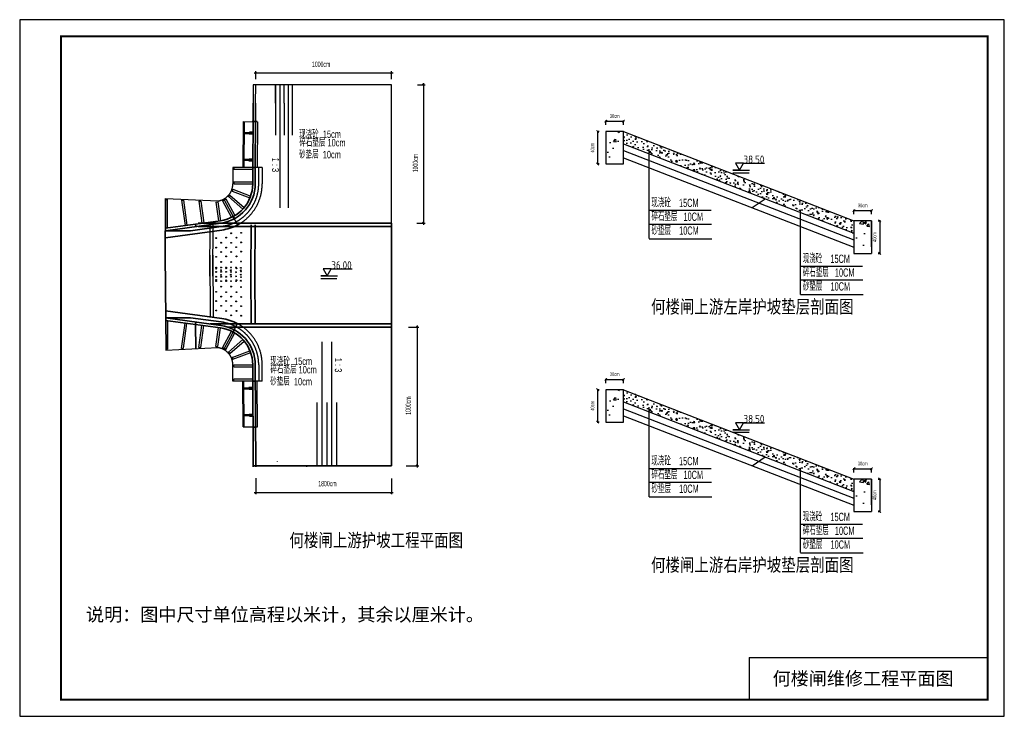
# Model space of a CAD drawing. Extents: x 38307 to 81813, y 18918 to 23127.
# Tile 1 of 2: x 38307 to 44247, y 18927 to 23127. Entities that reach past the tile are written whole.
import ezdxf

# ---------------------------------------------------------------- set-up
doc = ezdxf.new("R2010")
doc.units = 0
doc.header["$LTSCALE"] = 1000
doc.header["$MEASUREMENT"] = 0
doc.linetypes.add('DASHED2', pattern=[0.375, 0.25, -0.125])
for name, color, linetype in [('1XSX', 7, 'Continuous'), ('3XUX', 2, 'DASHED2'), ('Dmtz', 7, 'Continuous')]:
    doc.layers.add(name, color=color, linetype=linetype)
doc.layers.add('2CSX', color=1, linetype='Continuous', lineweight=35)
doc.styles.add('hz-e', font='hztxt_e.shx', dxfattribs={"width": 0.58, "height": 32, "bigfont": 'hztxt.shx'})
doc.styles.add('HZTXT', font='hztxt_e.shx', dxfattribs={"width": 0.65, "height": 22, "bigfont": 'hztxt.shx'})
doc.styles.get("Standard").update_dxf_attribs({"font": 'gbenor.shx', "bigfont": 'gbcbig.shx'})
doc.styles.add('图框', font='SIMFANG.TTF', dxfattribs={"width": 0.8, "height": 4})
doc.dimstyles.new('200', dxfattribs={"dimtxt": 35, "dimasz": 10, "dimexe": 10, "dimexo": 10, "dimgap": 3, "dimtad": 1, "dimdec": 0, "dimlfac": 2, "dimzin": 0, "dimdsep": 46, "dimtxsty": 'hz-e', "dimblk1": 'OBLIQUE', "dimblk2": 'OBLIQUE', "dimsah": 1, "dimcen": 0, "dimdle": 10, "dimadec": 0, "dimazin": 0, "dimtfac": 0.05, "dimtdec": 0, "dimtofl": 0, "dimtmove": 2, "dimatfit": 3, "dimfxl": 10, "dimtolj": 1, "dimtzin": 0, "dimarcsym": 0})
doc.dimstyles.new('副本 (2)100', dxfattribs={"dimscale": 0, "dimtxt": 70, "dimasz": 15, "dimexe": 3.5, "dimexo": 40, "dimgap": 20, "dimtad": 1, "dimdec": 0, "dimlfac": 0.01, "dimrnd": 1, "dimzin": 0, "dimdsep": 46, "dimtxsty": 'HZTXT', "dimblk1": 'ARCHTICK', "dimblk2": 'ARCHTICK', "dimsah": 1, "dimcen": -0.09, "dimdle": 4, "dimclrd": 7, "dimclre": 7, "dimclrt": 7, "dimadec": 0, "dimazin": 0, "dimtfac": 1, "dimtdec": 0, "dimtofl": 0, "dimtmove": 2, "dimatfit": 3, "dimldrblk": 'ARCHTICK', "dimfxl": 1, "dimtolj": 1, "dimtzin": 0, "dimarcsym": 0})

# ---------------------------------------------------------------- blocks, each defined once
blk = doc.blocks.new('_ArchTick')
at = {"color": 0, "linetype": 'ByBlock', "const_width": 0.4}
blk.add_lwpolyline([(-0.5, -0.5), (0.5, 0.5)], dxfattribs=at)
blk = doc.blocks.new('*D5')
at = {"layer": '1XSX', "color": 7, "lineweight": -2, "ltscale": 5}
for p, q in [((41839.1, 22515.3), (41953.1, 22515.3)), ((41843.1, 22493), (41843.1, 22518.8)), ((41949.1, 22493), (41949.1, 22518.8))]:
    blk.add_line(p, q, dxfattribs=at)
at = {"layer": 'Defpoints', "color": 0, "ltscale": 5}
for p in [(41949.1, 22515.3), (41843.1, 22453), (41949.1, 22453)]:
    blk.add_point(p, dxfattribs=at)
at = {"layer": '1XSX', "color": 7, "lineweight": -2, "ltscale": 5, "xscale": 15, "yscale": 15, "zscale": 15, "rotation": 180}
blk.add_blockref('_ArchTick', (41843.1, 22515.3), dxfattribs=at)
at = {"layer": '1XSX', "color": 7, "lineweight": -2, "ltscale": 5, "xscale": 15, "yscale": 15, "zscale": 15}
blk.add_blockref('_ArchTick', (41949.1, 22515.3), dxfattribs=at)
at = {"layer": '1XSX', "color": 7, "ltscale": 5, "insert": (41896.1, 22546.3), "char_height": 22, "attachment_point": 5, "style": 'HZTXT'}
blk.add_mtext('\\A1;30cm', dxfattribs=at)
blk = doc.blocks.new('*D6')
at = {"layer": '1XSX', "color": 7, "lineweight": -2, "ltscale": 5}
for p, q in [((41793.7, 22457), (41793.7, 22253.4)), ((41803.1, 22453), (41790.2, 22453)), ((41803.1, 22257.4), (41790.2, 22257.4))]:
    blk.add_line(p, q, dxfattribs=at)
at = {"layer": 'Defpoints', "color": 0, "ltscale": 5}
for p in [(41843.1, 22453), (41793.7, 22257.4), (41843.1, 22257.4)]:
    blk.add_point(p, dxfattribs=at)
at = {"layer": '1XSX', "color": 7, "lineweight": -2, "ltscale": 5, "xscale": 15, "yscale": 15, "zscale": 15}
for p, rotation in [((41793.7, 22453), 90), ((41793.7, 22257.4), 270)]:
    blk.add_blockref('_ArchTick', p, dxfattribs=dict(at, rotation=rotation))
at = {"layer": '1XSX', "color": 7, "ltscale": 5, "insert": (41762.7, 22355.2), "char_height": 22, "attachment_point": 5, "rotation": 90, "style": 'HZTXT'}
blk.add_mtext('\\A1;40cm', dxfattribs=at)
blk = doc.blocks.new('*D7')
at = {"layer": '1XSX', "color": 7, "lineweight": -2, "ltscale": 5}
for p, q in [((43339.8, 21954.1), (43339.8, 21979.9)), ((43445.8, 21954.1), (43445.8, 21979.9)), ((43335.8, 21976.4), (43449.8, 21976.4))]:
    blk.add_line(p, q, dxfattribs=at)
at = {"layer": 'Defpoints', "color": 0, "ltscale": 5}
for p in [(43445.8, 21976.4), (43339.8, 21914.1), (43445.8, 21914.1)]:
    blk.add_point(p, dxfattribs=at)
at = {"layer": '1XSX', "color": 7, "lineweight": -2, "ltscale": 5, "xscale": 15, "yscale": 15, "zscale": 15, "rotation": 180}
blk.add_blockref('_ArchTick', (43339.8, 21976.4), dxfattribs=at)
at = {"layer": '1XSX', "color": 7, "lineweight": -2, "ltscale": 5, "xscale": 15, "yscale": 15, "zscale": 15}
blk.add_blockref('_ArchTick', (43445.8, 21976.4), dxfattribs=at)
at = {"layer": '1XSX', "color": 7, "ltscale": 5, "insert": (43392.8, 22007.4), "char_height": 22, "attachment_point": 5, "style": 'HZTXT'}
blk.add_mtext('\\A1;30cm', dxfattribs=at)
blk = doc.blocks.new('*D8')
at = {"layer": '1XSX', "color": 7, "lineweight": -2, "ltscale": 5}
for p, q in [((43485.8, 21914.1), (43498.7, 21914.1)), ((43495.2, 21918.1), (43495.2, 21714.5)), ((43485.8, 21718.5), (43498.7, 21718.5))]:
    blk.add_line(p, q, dxfattribs=at)
at = {"layer": 'Defpoints', "color": 0, "ltscale": 5}
for p in [(43445.8, 21914.1), (43445.8, 21718.5), (43495.2, 21718.5)]:
    blk.add_point(p, dxfattribs=at)
at = {"layer": '1XSX', "color": 7, "lineweight": -2, "ltscale": 5, "xscale": 15, "yscale": 15, "zscale": 15}
for p, rotation in [((43495.2, 21914.1), 90), ((43495.2, 21718.5), 270)]:
    blk.add_blockref('_ArchTick', p, dxfattribs=dict(at, rotation=rotation))
at = {"layer": '1XSX', "color": 7, "ltscale": 5, "insert": (43464.2, 21816.3), "char_height": 22, "attachment_point": 5, "rotation": 90, "style": 'HZTXT'}
blk.add_mtext('\\A1;40cm', dxfattribs=at)
blk = doc.blocks.new('_OBLIQUE')
at = {"color": 0, "linetype": 'ByBlock'}
blk.add_line((-0.5, -0.5), (0.5, 0.5), dxfattribs=at)
blk = doc.blocks.new('*D9')
at = {"layer": '1XSX', "color": 0, "lineweight": -2, "ltscale": 5}
for p, q in [((40651.7, 21272.4), (40714.4, 21272.4)), ((40704.4, 21282.4), (40704.4, 20428.2)), ((40639.3, 20438.2), (40714.4, 20438.2))]:
    blk.add_line(p, q, dxfattribs=at)
at = {"layer": 'Defpoints', "color": 0, "ltscale": 5}
for p in [(40641.7, 21272.4), (40629.3, 20438.2), (40704.4, 20438.2)]:
    blk.add_point(p, dxfattribs=at)
at = {"layer": '1XSX', "color": 0, "lineweight": -2, "ltscale": 5, "xscale": 10, "yscale": 10, "zscale": 10}
for p, rotation in [((40704.4, 21272.4), 90), ((40704.4, 20438.2), 270)]:
    blk.add_blockref('_OBLIQUE', p, dxfattribs=dict(at, rotation=rotation))
at = {"layer": '1XSX', "color": 0, "ltscale": 5, "insert": (40651.1, 20800.2), "char_height": 32, "attachment_point": 5, "rotation": 90, "style": 'hz-e', "bg_fill": 3, "box_fill_scale": 1.25, "bg_fill_color": 256, "bg_fill_true_color": 13158600, "bg_fill_transparency": 12258968}
blk.add_mtext('\\A1;1000cm', dxfattribs=at)
blk = doc.blocks.new('*D10')
at = {"layer": '1XSX', "color": 0, "lineweight": -2, "ltscale": 5}
for p, q in [((39730.8, 22768.7), (39730.8, 22816.3)), ((40549.2, 22768.3), (40549.2, 22816.3)), ((39720.8, 22806.3), (40559.2, 22806.3))]:
    blk.add_line(p, q, dxfattribs=at)
at = {"layer": 'Defpoints', "color": 0, "ltscale": 5}
for p in [(39730.8, 22758.7), (40549.2, 22806.3), (40549.2, 22758.3)]:
    blk.add_point(p, dxfattribs=at)
at = {"layer": '1XSX', "color": 0, "lineweight": -2, "ltscale": 5, "xscale": 10, "yscale": 10, "zscale": 10, "rotation": 180}
blk.add_blockref('_OBLIQUE', (39730.8, 22806.3), dxfattribs=at)
at = {"layer": '1XSX', "color": 0, "lineweight": -2, "ltscale": 5, "xscale": 10, "yscale": 10, "zscale": 10}
blk.add_blockref('_OBLIQUE', (40549.2, 22806.3), dxfattribs=at)
at = {"layer": '1XSX', "color": 0, "ltscale": 5, "insert": (40125.3, 22858.5), "char_height": 32, "attachment_point": 5, "style": 'hz-e', "bg_fill": 3, "box_fill_scale": 1.25, "bg_fill_color": 256, "bg_fill_true_color": 13158600, "bg_fill_transparency": 11112144}
blk.add_mtext('\\A1;1000cm', dxfattribs=at)
blk = doc.blocks.new('*D11')
at = {"layer": '1XSX', "color": 0, "lineweight": -2, "ltscale": 5}
for p, q in [((39731.1, 20362.3), (39731.1, 20266.2)), ((40549.2, 20361.7), (40549.2, 20266.2)), ((39721.1, 20276.2), (40559.2, 20276.2))]:
    blk.add_line(p, q, dxfattribs=at)
at = {"layer": 'Defpoints', "color": 0, "ltscale": 5}
for p in [(39731.1, 20372.3), (40549.2, 20371.7), (40549.2, 20276.2)]:
    blk.add_point(p, dxfattribs=at)
at = {"layer": '1XSX', "color": 0, "lineweight": -2, "ltscale": 5, "xscale": 10, "yscale": 10, "zscale": 10, "rotation": 180}
blk.add_blockref('_OBLIQUE', (39731.1, 20276.2), dxfattribs=at)
at = {"layer": '1XSX', "color": 0, "lineweight": -2, "ltscale": 5, "xscale": 10, "yscale": 10, "zscale": 10}
blk.add_blockref('_OBLIQUE', (40549.2, 20276.2), dxfattribs=at)
at = {"layer": '1XSX', "color": 0, "ltscale": 5, "insert": (40163.6, 20330), "char_height": 32, "attachment_point": 5, "style": 'hz-e'}
blk.add_mtext('\\A1;1800cm', dxfattribs=at)
blk = doc.blocks.new('*D12')
at = {"layer": '1XSX', "color": 0, "lineweight": -2, "ltscale": 5}
for p, q in [((40706.5, 22734.8), (40753, 22734.8)), ((40743, 22744.8), (40743, 21890.5)), ((40703, 21900.5), (40753, 21900.5))]:
    blk.add_line(p, q, dxfattribs=at)
at = {"layer": 'Defpoints', "color": 0, "ltscale": 5}
for p in [(40696.5, 22734.8), (40693, 21900.5), (40743, 21900.5)]:
    blk.add_point(p, dxfattribs=at)
at = {"layer": '1XSX', "color": 0, "lineweight": -2, "ltscale": 5, "xscale": 10, "yscale": 10, "zscale": 10}
for p, rotation in [((40743, 22734.8), 90), ((40743, 21900.5), 270)]:
    blk.add_blockref('_OBLIQUE', p, dxfattribs=dict(at, rotation=rotation))
at = {"layer": '1XSX', "color": 0, "ltscale": 5, "insert": (40694.6, 22262.6), "char_height": 32, "attachment_point": 5, "rotation": 90, "style": 'hz-e'}
blk.add_mtext('\\A1;1000cm', dxfattribs=at)
blk = doc.blocks.new('*D13')
at = {"layer": '1XSX', "color": 7, "lineweight": -2, "ltscale": 5}
for p, q in [((41839.1, 20958.8), (41953.1, 20958.8)), ((41843.1, 20936.5), (41843.1, 20962.3)), ((41949.1, 20936.5), (41949.1, 20962.3))]:
    blk.add_line(p, q, dxfattribs=at)
at = {"layer": 'Defpoints', "color": 0, "ltscale": 5}
for p in [(41949.1, 20958.8), (41843.1, 20896.5), (41949.1, 20896.5)]:
    blk.add_point(p, dxfattribs=at)
at = {"layer": '1XSX', "color": 7, "lineweight": -2, "ltscale": 5, "xscale": 15, "yscale": 15, "zscale": 15, "rotation": 180}
blk.add_blockref('_ArchTick', (41843.1, 20958.8), dxfattribs=at)
at = {"layer": '1XSX', "color": 7, "lineweight": -2, "ltscale": 5, "xscale": 15, "yscale": 15, "zscale": 15}
blk.add_blockref('_ArchTick', (41949.1, 20958.8), dxfattribs=at)
at = {"layer": '1XSX', "color": 7, "ltscale": 5, "insert": (41896.1, 20989.8), "char_height": 22, "attachment_point": 5, "style": 'HZTXT'}
blk.add_mtext('\\A1;30cm', dxfattribs=at)
blk = doc.blocks.new('*D14')
at = {"layer": '1XSX', "color": 7, "lineweight": -2, "ltscale": 5}
for p, q in [((41803.1, 20896.5), (41790.2, 20896.5)), ((41793.7, 20900.5), (41793.7, 20696.9)), ((41803.1, 20700.9), (41790.2, 20700.9))]:
    blk.add_line(p, q, dxfattribs=at)
at = {"layer": 'Defpoints', "color": 0, "ltscale": 5}
for p in [(41843.1, 20896.5), (41793.7, 20700.9), (41843.1, 20700.9)]:
    blk.add_point(p, dxfattribs=at)
at = {"layer": '1XSX', "color": 7, "lineweight": -2, "ltscale": 5, "xscale": 15, "yscale": 15, "zscale": 15}
for p, rotation in [((41793.7, 20896.5), 90), ((41793.7, 20700.9), 270)]:
    blk.add_blockref('_ArchTick', p, dxfattribs=dict(at, rotation=rotation))
at = {"layer": '1XSX', "color": 7, "ltscale": 5, "insert": (41762.7, 20798.7), "char_height": 22, "attachment_point": 5, "rotation": 90, "style": 'HZTXT'}
blk.add_mtext('\\A1;40cm', dxfattribs=at)
blk = doc.blocks.new('*D15')
at = {"layer": '1XSX', "color": 7, "lineweight": -2, "ltscale": 5}
for p, q in [((43335.8, 20419.9), (43449.8, 20419.9)), ((43339.8, 20397.6), (43339.8, 20423.4)), ((43445.8, 20397.6), (43445.8, 20423.4))]:
    blk.add_line(p, q, dxfattribs=at)
at = {"layer": 'Defpoints', "color": 0, "ltscale": 5}
for p in [(43445.8, 20419.9), (43339.8, 20357.6), (43445.8, 20357.6)]:
    blk.add_point(p, dxfattribs=at)
at = {"layer": '1XSX', "color": 7, "lineweight": -2, "ltscale": 5, "xscale": 15, "yscale": 15, "zscale": 15, "rotation": 180}
blk.add_blockref('_ArchTick', (43339.8, 20419.9), dxfattribs=at)
at = {"layer": '1XSX', "color": 7, "lineweight": -2, "ltscale": 5, "xscale": 15, "yscale": 15, "zscale": 15}
blk.add_blockref('_ArchTick', (43445.8, 20419.9), dxfattribs=at)
at = {"layer": '1XSX', "color": 7, "ltscale": 5, "insert": (43392.8, 20450.9), "char_height": 22, "attachment_point": 5, "style": 'HZTXT'}
blk.add_mtext('\\A1;30cm', dxfattribs=at)
blk = doc.blocks.new('*D16')
at = {"layer": '1XSX', "color": 7, "lineweight": -2, "ltscale": 5}
for p, q in [((43485.8, 20357.6), (43498.7, 20357.6)), ((43495.2, 20361.6), (43495.2, 20158)), ((43485.8, 20162), (43498.7, 20162))]:
    blk.add_line(p, q, dxfattribs=at)
at = {"layer": 'Defpoints', "color": 0, "ltscale": 5}
for p in [(43445.8, 20357.6), (43445.8, 20162), (43495.2, 20162)]:
    blk.add_point(p, dxfattribs=at)
at = {"layer": '1XSX', "color": 7, "lineweight": -2, "ltscale": 5, "xscale": 15, "yscale": 15, "zscale": 15}
for p, rotation in [((43495.2, 20357.6), 90), ((43495.2, 20162), 270)]:
    blk.add_blockref('_ArchTick', p, dxfattribs=dict(at, rotation=rotation))
at = {"layer": '1XSX', "color": 7, "ltscale": 5, "insert": (43464.2, 20259.8), "char_height": 22, "attachment_point": 5, "rotation": 90, "style": 'HZTXT'}
blk.add_mtext('\\A1;40cm', dxfattribs=at)

msp = doc.modelspace()

# ---------------------------------------------------------------- hatches: boundary and pattern name
h = msp.add_hatch()
h.set_pattern_fill('AR-CONC', color=256, style=0)
h.set_pattern_definition([(50, (40761.01, 16851.5), (182.1847, -15.939), [19.05, -209.55]), (355, (40761.01, 16851.5), (-35.243, 191.0566), [15.24, -167.64]), (100.451, (40776.2, 16850.17), (146.9425, 175.1167), [16.19, -178.09]), (46.184, (40761, 16902.3), (271.079, -42.042), [28.575, -314.325]), (96.6356, (40783.6, 16898.8), (237.404, 247.426), [24.285, -267.135]), (351.184, (40761, 16902.3), (237.405, 247.425), [22.86, -251.46]), (21, (40786.41, 16889.6), (151.615, -102.2655), [19.05, -209.55]), (326, (40786.41, 16889.6), (61.802, 184.188), [15.24, -167.64]), (71.4514, (40799.05, 16881.08), (213.4165, 81.923), [16.19, -178.09]), (37.5, (40761.01, 16851.5), (3.0886, 84.55504), [0, -165.608, 0, -170.18, 0, -168.275]), (7.5, (40761.01, 16851.5), (66.8197, 100.1806), [0, -97.028, 0, -161.798, 0, -64.135]), (327.5, (40704.37, 16851.5), (135.5906, -5.72874), [0, -63.5, 0, -198.12, 0, -262.89]), (317.5, (40678.97, 16851.5), (148.1292, 25.4265), [0, -82.55, 0, -131.572, 0, -186.69])])
h.paths.add_polyline_path([(41949.14, 22453), (41843.13, 22453), (41843.13, 22297.24), (41949.14, 22297.24)])
h.paths.add_polyline_path([(43445.78, 21914.09), (43339.76, 21914.09), (43339.76, 21758.33), (43445.78, 21758.33)])
h = msp.add_hatch()
h.set_pattern_fill('AR-CONC', color=256, scale=10, style=0)
h.set_pattern_definition([(50, (-420.136, 0), (71.72602, -6.27521), [7.5, -82.5]), (355, (-420.14, 0), (-13.87513, 75.21921), [6, -66]), (100.4514, (-414.16, -0.52), (57.85094, 68.94395), [6.37402, -70.11421]), (46.1842, (-420.14, 20), (106.7241, -16.5519), [11.25, -123.75]), (96.6356, (-411.24, 18.62), (93.46627, 97.41179), [9.56103, -105.1713]), (351.1842, (-420.14, 20), (93.4662, 97.41186), [9, -99]), (21, (-410.136, 15), (59.690705, -40.26189), [7.5, -82.5]), (326, (-410.14, 15), (24.33153, 72.515), [6, -66]), (71.4514, (-405.16, 11.645), (84.02226, 32.25305), [6.37402, -70.11421]), (37.5, (-420.136, 0), (1.215986, 33.289385), [0, -65.2, 0, -67, 0, -66.25]), (7.5, (-420.136, 0), (26.306954, 39.44117), [0, -38.2, 0, -63.7, 0, -25.25]), (327.5, (-442.436, 0), (53.382244, -2.255487), [0, -25, 0, -78, 0, -103.5]), (317.5, (-452.436, 0), (58.318617, 10.0105), [0, -32.5, 0, -51.8, 0, -73.5])])
h.paths.add_polyline_path([(43339.76, 21840.03), (43339.76, 21914.09), (41949.14, 22453), (41949.14, 22378.94)])
h = msp.add_hatch()
h.set_pattern_fill('AR-CONC', color=256, style=0)
h.set_pattern_definition([(50, (40761.01, 15294.98), (182.1847, -15.939), [19.05, -209.55]), (355, (40761.01, 15294.98), (-35.243, 191.0566), [15.24, -167.64]), (100.451, (40776.2, 15293.66), (146.9425, 175.1167), [16.19, -178.09]), (46.184, (40761, 15345.78), (271.079, -42.042), [28.575, -314.325]), (96.6356, (40783.6, 15342.28), (237.404, 247.426), [24.285, -267.135]), (351.184, (40761, 15345.78), (237.405, 247.425), [22.86, -251.46]), (21, (40786.41, 15333.08), (151.615, -102.2655), [19.05, -209.55]), (326, (40786.41, 15333.08), (61.802, 184.188), [15.24, -167.64]), (71.4514, (40799.05, 15324.56), (213.4165, 81.923), [16.19, -178.09]), (37.5, (40761.01, 15294.984), (3.0886, 84.55504), [0, -165.608, 0, -170.18, 0, -168.275]), (7.5, (40761.01, 15294.98), (66.8197, 100.1806), [0, -97.028, 0, -161.798, 0, -64.135]), (327.5, (40704.37, 15294.984), (135.5906, -5.72874), [0, -63.5, 0, -198.12, 0, -262.89]), (317.5, (40678.97, 15294.98), (148.1292, 25.4265), [0, -82.55, 0, -131.572, 0, -186.69])])
h.paths.add_polyline_path([(41949.14, 20896.48), (41843.13, 20896.48), (41843.13, 20740.73), (41949.14, 20740.73)])
h.paths.add_polyline_path([(43445.78, 20357.57), (43339.76, 20357.57), (43339.76, 20201.81), (43445.78, 20201.81)])
h = msp.add_hatch()
h.set_pattern_fill('AR-CONC', color=256, scale=10, style=0)
h.set_pattern_definition([(50, (-420.136, -1556.52), (71.72602, -6.27521), [7.5, -82.5]), (355, (-420.14, -1556.52), (-13.87513, 75.21921), [6, -66]), (100.4514, (-414.16, -1557.04), (57.85094, 68.94395), [6.37402, -70.11421]), (46.1842, (-420.14, -1536.52), (106.7241, -16.5519), [11.25, -123.75]), (96.6356, (-411.24, -1537.9), (93.46627, 97.41179), [9.56103, -105.1713]), (351.1842, (-420.14, -1536.52), (93.4662, 97.41186), [9, -99]), (21, (-410.136, -1541.52), (59.690705, -40.26189), [7.5, -82.5]), (326, (-410.14, -1541.52), (24.33153, 72.515), [6, -66]), (71.4514, (-405.16, -1544.874), (84.02226, 32.25305), [6.37402, -70.11421]), (37.5, (-420.136, -1556.52), (1.215986, 33.289385), [0, -65.2, 0, -67, 0, -66.25]), (7.5, (-420.136, -1556.52), (26.306954, 39.44117), [0, -38.2, 0, -63.7, 0, -25.25]), (327.5, (-442.436, -1556.52), (53.382244, -2.255487), [0, -25, 0, -78, 0, -103.5]), (317.5, (-452.436, -1556.52), (58.318617, 10.0105), [0, -32.5, 0, -51.8, 0, -73.5])])
h.paths.add_polyline_path([(43339.76, 20283.51), (43339.76, 20357.57), (41949.14, 20896.48), (41949.14, 20822.42)])

# ---------------------------------------------------------------- linework, layer by layer
for p, q in [((41843.13, 22453), (41843.13, 22257.41)), ((41949.14, 22453), (41843.13, 22453)), ((41949.14, 22257.41), (41949.14, 22453)), ((41949.14, 22453), (43339.76, 21914.09)), ((41949.14, 22378.94), (43339.76, 21840.03)), ((41949.14, 22337.97), (43339.76, 21799.06)), ((41949.14, 22294.91), (43339.76, 21756)), ((42104.17, 21807.63), (42104.17, 22316.62)), ((41843.13, 22257.41), (41949.14, 22257.41)), ((42648.89, 22219.12), (42609.72, 22219.12)), ((42609.72, 22219.12), (42710.39, 22219.12)), ((42648.89, 22219.12), (42609.72, 22219.12)), ((42609.72, 22219.12), (42710.39, 22219.12)), ((42648.89, 22219.12), (42609.72, 22219.12)), ((42609.72, 22219.12), (42710.39, 22219.12)), ((42673.3, 22261.39), (42800.26, 22261.39)), ((42673.3, 22261.39), (42800.26, 22261.39)), ((42673.3, 22261.39), (42800.26, 22261.39)), ((42609.72, 22204.76), (42707.9, 22204.76)), ((42609.72, 22204.76), (42707.9, 22204.76)), ((42609.72, 22204.76), (42707.9, 22204.76)), ((43017.48, 21470.83), (43017.48, 21979.82)), ((43339.76, 21914.09), (43339.76, 21718.5)), ((43445.78, 21914.09), (43339.76, 21914.09)), ((43445.78, 21758.33), (43445.78, 21914.09)), ((43445.78, 21914.09), (43445.78, 21718.5)), ((43339.76, 21718.5), (43445.78, 21718.5)), ((40186.51, 21624.25), (40313.46, 21624.25)), ((40186.51, 21624.25), (40313.46, 21624.25)), ((40186.51, 21624.25), (40313.46, 21624.25)), ((40162.1, 21581.98), (40122.92, 21581.98)), ((40122.92, 21581.98), (40223.6, 21581.98)), ((40162.1, 21581.98), (40122.92, 21581.98)), ((40122.92, 21581.98), (40223.6, 21581.98)), ((40162.1, 21581.98), (40122.92, 21581.98)), ((40122.92, 21581.98), (40223.6, 21581.98)), ((40122.92, 21567.62), (40221.11, 21567.62)), ((40122.92, 21567.62), (40221.11, 21567.62)), ((40122.92, 21567.62), (40221.11, 21567.62)), ((41843.13, 20896.48), (41843.13, 20700.89)), ((41949.14, 20896.48), (41843.13, 20896.48)), ((41949.14, 20700.89), (41949.14, 20896.48)), ((41949.14, 20896.48), (43339.76, 20357.57)), ((41949.14, 20822.42), (43339.76, 20283.51)), ((41949.14, 20781.45), (43339.76, 20242.54)), ((41949.14, 20738.39), (43339.76, 20199.48)), ((42104.17, 20251.11), (42104.17, 20760.1)), ((41843.13, 20700.89), (41949.14, 20700.89)), ((42673.3, 20697.12), (42800.26, 20697.12)), ((42673.3, 20697.12), (42800.26, 20697.12)), ((42673.3, 20697.12), (42800.26, 20697.12)), ((42648.89, 20654.85), (42609.72, 20654.85)), ((42609.72, 20654.85), (42710.39, 20654.85)), ((42648.89, 20654.85), (42609.72, 20654.85)), ((42609.72, 20654.85), (42710.39, 20654.85)), ((42648.89, 20654.85), (42609.72, 20654.85)), ((42609.72, 20654.85), (42710.39, 20654.85)), ((42609.72, 20640.49), (42707.9, 20640.49)), ((42609.72, 20640.49), (42707.9, 20640.49)), ((42609.72, 20640.49), (42707.9, 20640.49)), ((43017.48, 19914.31), (43017.48, 20423.3)), ((43339.76, 20357.57), (43339.76, 20161.98)), ((43445.78, 20357.57), (43339.76, 20357.57)), ((43445.78, 20201.81), (43445.78, 20357.57)), ((43445.78, 20357.57), (43445.78, 20161.98)), ((43339.76, 20161.98), (43445.78, 20161.98))]:
    msp.add_line(p, q)
for points in [[(38306.94, 18927.16), (44246.94, 18927.16), (44246.94, 23127.16), (38306.94, 23127.16)], [(42648.89, 22219.12), (42673.3, 22261.39), (42624.49, 22261.39)], [(42648.89, 22219.12), (42673.3, 22261.39), (42624.49, 22261.39)], [(42648.89, 22219.12), (42673.3, 22261.39), (42624.49, 22261.39)], [(40162.1, 21581.98), (40186.51, 21624.25), (40137.7, 21624.25)], [(40162.1, 21581.98), (40186.51, 21624.25), (40137.7, 21624.25)], [(40162.1, 21581.98), (40186.51, 21624.25), (40137.7, 21624.25)], [(42648.89, 20654.85), (42673.3, 20697.12), (42624.49, 20697.12)], [(42648.89, 20654.85), (42673.3, 20697.12), (42624.49, 20697.12)], [(42648.89, 20654.85), (42673.3, 20697.12), (42624.49, 20697.12)]]:
    msp.add_lwpolyline(points, close=True)
at = {"const_width": 12}
msp.add_lwpolyline([(38556.94, 23027.16), (44146.94, 23027.16), (44146.94, 19027.16), (38556.94, 19027.16), (38556.94, 23027.16)], dxfattribs=at)
at = {"layer": '1XSX', "ltscale": 5}
for p, q in [((39849.44, 22734.53), (39849.44, 22430.87)), ((39875.51, 22734.53), (39875.51, 21992.58)), ((39901.59, 22624.66), (39901.59, 22430.87)), ((42105.18, 22311.16), (42105.18, 22347.19)), ((42804.49, 22045.67), (42726.57, 21992.71)), ((42104.57, 21978.59), (42477.73, 21978.59)), ((42107.2, 21894.54), (42480.36, 21894.54)), ((42104.57, 21806.74), (42482.99, 21806.74)), ((43017.88, 21641.79), (43391.04, 21641.79)), ((43020.51, 21557.74), (43393.67, 21557.74)), ((43017.88, 21469.94), (43396.3, 21469.94)), ((40131.56, 20438.18), (40131.56, 21185.69)), ((40190.73, 20438.18), (40190.73, 21185.69)), ((40101.98, 20438.18), (40101.98, 20820.02)), ((40161.15, 20438.18), (40161.15, 20820.02)), ((40220.32, 20438.18), (40220.32, 20820.02)), ((42105.18, 20754.64), (42105.18, 20790.67)), ((42804.49, 20489.15), (42726.57, 20436.19)), ((42104.57, 20422.07), (42477.73, 20422.07)), ((42107.2, 20338.02), (42480.36, 20338.02)), ((42104.57, 20250.22), (42482.99, 20250.22)), ((43017.88, 20085.27), (43391.04, 20085.27)), ((43020.51, 20001.22), (43393.67, 20001.22)), ((43017.88, 19913.42), (43396.3, 19913.42)), ((42706.94, 19281.13), (42706.94, 19027.16))]:
    msp.add_line(p, q, dxfattribs=at)
at = {"layer": '1XSX'}
msp.add_line((42706.94, 19281.13), (44146.94, 19281.13), dxfattribs=at)
at = {"layer": '1XSX', "color": 7, "ltscale": 5, "const_width": 3.6}
for points in [[(39719.15, 22236.1, -1), (39722.75, 22236.08, -1)], [(39719.15, 20948.05, 1), (39722.75, 20948.07, 1)]]:
    msp.add_lwpolyline(points, format="xyb", close=True, dxfattribs=at)
at = {"layer": '1XSX', "color": 7}
for centre in [(39492.77, 21810.64), (39552.86, 21813.16), (39582.78, 21839.42), (39615.45, 21812.93), (39642.87, 21841.94), (39492.51, 21753.24), (39522.51, 21782.29), (39552.5, 21752.97), (39582.51, 21782.02), (39612.59, 21755.48), (39642.6, 21784.54), (39492.38, 21697.61), (39522.38, 21726.67), (39552.46, 21700.13), (39582.38, 21726.39), (39615.06, 21699.91), (39642.47, 21728.91), (39491.7, 21625.91), (39491.96, 21633.24), (39521.71, 21633.1), (39522.11, 21666.67), (39551.78, 21628.43), (39551.96, 21632.97), (39581.71, 21633.38), (39582.11, 21666.4), (39611.96, 21632.69), (39614.38, 21628.2), (39641.79, 21630.86), (39642.2, 21668.91), (39491.83, 21606.53), (39491.83, 21577.61), (39521.43, 21616.57), (39521.43, 21589.18), (39521.84, 21606.67), (39521.84, 21577.48), (39551.83, 21606.81), (39551.83, 21577.34), (39581.43, 21616.3), (39581.43, 21589.45), (39581.84, 21606.4), (39581.84, 21577.75), (39611.91, 21604.29), (39611.91, 21579.86), (39641.51, 21616.02), (39641.51, 21589.73), (39641.92, 21608.91), (39641.92, 21575.23), (39491.7, 21558.24), (39491.96, 21550.91), (39521.71, 21551.04), (39522.11, 21517.48), (39551.78, 21555.72), (39551.96, 21551.18), (39581.71, 21550.77), (39582.11, 21517.75), (39611.96, 21551.45), (39614.38, 21555.94), (39641.79, 21553.29), (39642.2, 21515.23), (39492.38, 21486.53), (39522.38, 21457.48), (39552.46, 21484.02), (39582.38, 21457.75), (39615.06, 21484.24), (39642.47, 21455.23), (39492.51, 21430.91), (39522.51, 21401.85), (39552.5, 21431.18), (39582.51, 21402.13), (39612.59, 21428.66), (39642.6, 21399.61), (39492.77, 21373.51), (39552.86, 21370.99), (39582.78, 21344.72), (39615.45, 21371.21), (39642.87, 21342.21)]:
    msp.add_circle(centre, 2.6, dxfattribs=at)
at = {"layer": '2CSX'}
for p, q in [((39715.22, 22624.66), (39713, 22137.12)), ((39730.22, 22624.66), (39728, 22137.05)), ((39714.72, 22513.8), (39729.72, 22513.73)), ((39185.22, 21660.61), (39186.24, 22049.77)), ((39592.83, 21930.04), (39598.22, 21932.93)), ((39594.42, 21940), (39601.55, 21926.71)), ((39603.6, 21935.82), (39598.22, 21932.93)), ((39186.7, 21855), (39520.32, 21900.34)), ((39186.77, 21870.15), (39518.3, 21915.2)), ((39337.59, 21854.31), (39523.14, 21879.53)), ((39366.89, 21894.62), (39368.91, 21879.76)), ((39384.11, 21900.53), (40549.22, 21900.53)), ((39384.11, 21879.98), (40549.22, 21879.98)), ((39701.54, 21597.65), (39702.87, 21889.85)), ((39725.54, 21597.54), (39726.87, 21889.74)), ((40549.22, 21900.53), (40549.22, 20438.18)), ((39186.51, 21812.59), (39525.97, 21858.72)), ((39186.7, 21855), (39337.59, 21854.31)), ((39184.98, 21706.51), (39189.61, 21134.48)), ((39700.99, 21706.51), (39701.53, 21587.1)), ((39700.99, 21581.56), (39701.53, 21700.97)), ((39724.98, 21708.41), (39725.53, 21587.21)), ((39724.98, 21579.66), (39725.53, 21700.86)), ((39701.54, 21586.5), (39702.87, 21294.3)), ((39725.54, 21586.61), (39726.87, 21294.41)), ((39186.51, 21371.56), (39525.97, 21325.43)), ((39186.7, 21329.15), (39337.59, 21329.83)), ((39186.7, 21329.15), (39520.32, 21283.81)), ((39337.59, 21329.83), (39523.14, 21304.62)), ((39186.77, 21314), (39518.3, 21268.95)), ((39366.89, 21289.52), (39368.91, 21304.39)), ((39369.24, 21143.42), (39366.89, 21289.52)), ((39456.31, 21293), (40549.22, 21293)), ((39567.51, 21272.44), (40549.22, 21272.44)), ((39592.83, 21254.11), (39598.22, 21251.22)), ((39594.42, 21244.15), (39601.55, 21257.43)), ((39603.6, 21248.32), (39598.22, 21251.22)), ((39715.81, 20430.35), (39713, 21047.02)), ((39730.81, 20430.42), (39728, 21047.09)), ((39714.72, 20670.35), (39729.72, 20670.42)), ((39715.78, 20438.18), (40549.22, 20438.18)), ((38556.94, 19842.88), (38556.94, 19842.88))]:
    msp.add_line(p, q, dxfattribs=at)
at = {"layer": '2CSX', "color": 7}
for p, q in [((39713.45, 22236.12), (39728.45, 22236.05)), ((39713.45, 20948.02), (39728.45, 20948.09))]:
    msp.add_line(p, q, dxfattribs=at)
at = {"layer": '2CSX'}
for centre, radius, start, end in [((39488, 22138.15), 225, 277.738518, 359.738518), ((39488, 22138.15), 240, 277.738518, 359.738518), ((39488, 22138.15), 261, 277.738518, 288.370624), ((39488, 22138.15), 282, 277.738518, 298.453048), ((39488, 21046), 282, 61.546952, 82.261482), ((39488, 21046), 225, 0.261482, 82.261482), ((39488, 21046), 240, 0.261482, 82.261482), ((39488, 21046), 261, 71.629376, 82.261482)]:
    msp.add_arc(centre, radius, start, end, dxfattribs=at)
at = {"layer": '3XUX', "color": 7, "ltscale": 3}
for p, q in [((39714.72, 22513.8), (39708.72, 22513.83)), ((39738.72, 22513.69), (39729.72, 22513.73)), ((39770.45, 22235.86), (39728.45, 22236.05)), ((39770.45, 20948.28), (39728.45, 20948.09)), ((39714.72, 20670.35), (39708.72, 20670.32)), ((39738.72, 20670.46), (39729.72, 20670.42))]:
    msp.add_line(p, q, dxfattribs=at)
at = {"layer": '3XUX', "color": 2, "ltscale": 3}
for p, q in [((39654.71, 22512.39), (39653.45, 22236.4)), ((39654.71, 22512.39), (39741.71, 22511.99)), ((39660.71, 22512.36), (39659.45, 22236.37)), ((39741.71, 22511.99), (39740.45, 22236)), ((39714.38, 22439.46), (39660.38, 22439.71)), ((39714.4, 22445.46), (39660.41, 22445.71)), ((39714.36, 22436.46), (39690.71, 22436.57)), ((39714.39, 22442.46), (39691.66, 22442.56)), ((39714.42, 22448.46), (39692.61, 22448.56)), ((39713.64, 22277.88), (39659.64, 22278.12)), ((39713.67, 22283.88), (39659.67, 22284.12)), ((39713.65, 22280.88), (39690.92, 22280.98)), ((39713.68, 22286.88), (39691.88, 22286.98)), ((39593.45, 22236.67), (39593, 22137.67)), ((39713.45, 22236.12), (39593.45, 22236.67)), ((39599.45, 22236.64), (39599.4, 22224.64)), ((39713.39, 22224.12), (39599.4, 22224.64)), ((39713.63, 22274.88), (39689.97, 22274.98)), ((39749, 22136.96), (39749.45, 22235.96)), ((39770.45, 22235.86), (39770, 22136.86)), ((39593.77, 22104.47), (39700.44, 22064.03)), ((39599.05, 22149.64), (39599, 22137.64)), ((39599, 22137.64), (39713, 22137.12)), ((39599.05, 22149.64), (39713.05, 22149.12)), ((39187.29, 22043.78), (39199.56, 22043.16)), ((39187.59, 22049.77), (39502.14, 22034.11)), ((39198.78, 21871.78), (39199.56, 22043.16)), ((39283.49, 22038.99), (39304.26, 21886.11)), ((39283.49, 22038.99), (39295.68, 22038.38)), ((39295.68, 22038.38), (39316.15, 21887.73)), ((39540.44, 22040.5), (39594.42, 21940)), ((39540.44, 22040.5), (39594.42, 21940)), ((39551.01, 22046.18), (39604.99, 21945.68)), ((39567.36, 22060.54), (39653.12, 21985.31)), ((39575.27, 22069.56), (39661.03, 21994.33)), ((39589.51, 22093.25), (39696.19, 22052.81)), ((39387.13, 22033.83), (39405.33, 21899.85)), ((39387.13, 22033.83), (39399.32, 22033.22)), ((39399.32, 22033.22), (39417.23, 21901.46)), ((39491.06, 22026.54), (39502.95, 22028.16)), ((39491.06, 22026.54), (39506.41, 21913.58)), ((39502.95, 22028.16), (39518.3, 21915.2)), ((39529.87, 22034.83), (39583.85, 21934.32)), ((39601.55, 21926.71), (39621.43, 21889.71)), ((39454.94, 21581.56), (39456.42, 21906.79)), ((39472.94, 21581.56), (39474.43, 21909.24)), ((39454.94, 21706.51), (39456.63, 21334.85)), ((39472.94, 21706.51), (39474.65, 21332.4)), ((39198.78, 21312.37), (39199.56, 21140.98)), ((39283.49, 21145.16), (39304.26, 21298.03)), ((39295.68, 21145.77), (39316.15, 21296.42)), ((39387.13, 21150.32), (39405.33, 21284.3)), ((39399.32, 21150.93), (39417.23, 21282.68)), ((39491.06, 21157.6), (39506.41, 21270.56)), ((39502.95, 21155.99), (39518.3, 21268.95)), ((39601.55, 21257.43), (39621.43, 21294.43)), ((39529.87, 21149.32), (39583.85, 21249.83)), ((39540.44, 21143.64), (39594.42, 21244.15)), ((39540.44, 21143.64), (39594.42, 21244.15)), ((39551.01, 21137.97), (39604.99, 21238.47)), ((39187.59, 21134.38), (39502.14, 21150.04)), ((39387.13, 21150.32), (39399.32, 21150.93)), ((39491.06, 21157.6), (39502.95, 21155.99)), ((39567.36, 21123.6), (39653.12, 21198.84)), ((39575.27, 21114.58), (39661.03, 21189.82)), ((39187.29, 21140.37), (39199.56, 21140.98)), ((39283.49, 21145.16), (39295.68, 21145.77)), ((39589.51, 21090.9), (39696.19, 21131.34)), ((39593.77, 21079.68), (39700.44, 21120.12)), ((39593.45, 20947.48), (39593, 21046.48)), ((39599, 21046.5), (39713, 21047.02)), ((39599.05, 21034.5), (39599, 21046.5)), ((39599.05, 21034.5), (39713.05, 21035.02)), ((39749, 21047.19), (39749.45, 20948.19)), ((39770.45, 20948.28), (39770, 21047.28)), ((39713.45, 20948.02), (39593.45, 20947.48)), ((39713.39, 20960.02), (39599.4, 20959.5)), ((39599.45, 20947.5), (39599.4, 20959.5)), ((39654.71, 20671.75), (39653.45, 20947.75)), ((39660.71, 20671.78), (39659.45, 20947.78)), ((39713.63, 20909.27), (39689.97, 20909.16)), ((39741.71, 20672.15), (39740.45, 20948.15)), ((39713.64, 20906.27), (39659.64, 20906.02)), ((39713.67, 20900.27), (39659.67, 20900.02)), ((39713.65, 20903.27), (39690.92, 20903.17)), ((39713.68, 20897.27), (39691.88, 20897.17)), ((39714.38, 20744.69), (39660.38, 20744.44)), ((39714.4, 20738.69), (39660.41, 20738.44)), ((39714.36, 20747.69), (39690.71, 20747.58)), ((39714.39, 20741.69), (39691.66, 20741.58)), ((39714.42, 20735.69), (39692.61, 20735.59)), ((39654.71, 20671.75), (39741.71, 20672.15))]:
    msp.add_line(p, q, dxfattribs=at)
for centre, radius, start, end in [((39488, 22138.15), 111, 359.738518, 359.738518), ((39488, 22138.15), 105, 277.738518, 359.738518), ((39488, 22138.15), 261, 288.370624, 359.738518), ((39488, 22138.15), 111, 336.139939, 342.337098), ((39488, 22138.15), 282, 298.453048, 359.738518), ((39482.71, 22135.31), 111, 295.139939, 301.337098), ((39493.29, 22140.99), 111, 295.139939, 301.337098), ((39488, 22138.15), 111, 315.639939, 321.837098), ((39488, 21046), 261, 0.261482, 71.629376), ((39488, 21046), 282, 0.261482, 61.546952), ((39488, 21046), 111, 0.261482, 0.261482), ((39488, 21046), 105, 0.261482, 82.261482), ((39482.71, 21048.84), 111, 58.662902, 64.860061), ((39493.29, 21043.16), 111, 58.662902, 64.860061), ((39488, 21046), 111, 38.162902, 44.360061), ((39488, 21046), 111, 17.662902, 23.860061)]:
    msp.add_arc(centre, radius, start, end, dxfattribs=at)
at = {"layer": 'Dmtz', "color": 7, "linetype": 'Continuous'}
for points in [[(39862.43, 20463.42), (39862.43, 20464.92)], [(40039.49, 20431.03), (40039.5, 20432.53)]]:
    msp.add_lwpolyline(points, dxfattribs=at)

# ---------------------------------------------------------------- texts
for s, p in [('38.50', (42673.3, 22261.39)), ('36.00', (40186.51, 21624.25)), ('36.00', (40186.51, 21624.25)), ('36.00', (40186.51, 21624.25)), ('38.50', (42673.3, 20697.12))]:
    msp.add_text(s, height=46.787).set_placement(p)
at = {"style": '图框'}
for s, p in [('说明：图中尺寸单位高程以米计，其余以厘米计。', (38706.95, 19500.64)), ('何楼闸维修工程平面图', (42849.08, 19114.88))]:
    msp.add_text(s, height=80, dxfattribs=at).set_placement(p)
at = {"char_height": 80, "attachment_point": 1, "style": '图框'}
for s, insert, width in [('何楼闸上游左岸护坡垫层剖面图', (42115.54, 21436.92), 1325.5738), ('何楼闸上游护坡工程平面图', (39934.17, 20028.85), 1056.1451), ('何楼闸上游右岸护坡垫层剖面图', (42115.54, 19880.41), 1322.9132)]:
    msp.add_mtext(s, dxfattribs=dict(at, insert=insert, width=width))
at = {"layer": '1XSX', "color": 7, "style": 'hz-e'}
for s, height, rotation, width, p in [('现浇砼  15cm', 45, 0.261482, 0.65, (39992.74, 22413.14)), ('碎石垫层 10cm', 45, 0.261482, 0.65, (39993.48, 22362.36)), ('砂垫层  10cm', 45, 0.261482, 0.65, (39992.15, 22290.52)), ('1 : 3', 42, 269.738518, 0.7, (39829.39, 22295.65)), ('现浇砼  15cm', 45, 0.261482, 0.65, (39818.74, 21044.39)), ('碎石垫层 10cm', 45, 0.261482, 0.65, (39819.48, 20993.61)), ('1 : 3', 42, 269.738518, 0.7, (40208.58, 21088.28)), ('砂垫层  10cm', 45, 0.261482, 0.65, (39818.15, 20921.77))]:
    msp.add_text(s, height=height, rotation=rotation, dxfattribs=dict(at, width=width)).set_placement(p)
at = {"layer": '1XSX', "color": 7, "char_height": 50, "width": 460, "attachment_point": 1, "rotation": 0.261482, "style": 'hz-e'}
for insert in [(42117.74, 22046.56), (43031.05, 21709.76), (42117.74, 20490.04), (43031.05, 20153.24)]:
    msp.add_mtext('现浇砼    15CM\\P碎石垫层   10CM\\P砂垫层    10CM\\P       ', dxfattribs=dict(at, insert=insert))

# ---------------------------------------------------------------- dimensions: what is measured, and where the dimension line sits
at = {"layer": '1XSX', "ltscale": 5}
dim = msp.add_linear_dim(base=(40743.01, 21900.53), p1=(40696.48, 22734.8), p2=(40692.99, 21900.53), angle=90, text='1000cm', dimstyle='200', dxfattribs=at)
dim.commit()
dim.dimension.update_dxf_attribs({"geometry": '*D12', "text_midpoint": (40694.62, 22262.6), "dimtype": 160})
for base, p1, p2, picture, middle in [((41949.14, 22515.34), (41843.13, 22453), (41949.14, 22453), '*D5', (41896.13, 22546.34)), ((43445.78, 21976.43), (43339.76, 21914.09), (43445.78, 21914.09), '*D7', (43392.77, 22007.43)), ((41949.14, 20958.82), (41843.13, 20896.48), (41949.14, 20896.48), '*D13', (41896.13, 20989.82)), ((43445.78, 20419.91), (43339.76, 20357.57), (43445.78, 20357.57), '*D15', (43392.77, 20450.91))]:
    dim = msp.add_linear_dim(base=base, p1=p1, p2=p2, text='30cm', dimstyle='副本 (2)100', override={"dimscale": 1, "dimpost": 'm'}, dxfattribs=at)
    dim.commit()
    dim.dimension.update_dxf_attribs({"geometry": picture, "text_midpoint": middle})
for base, p1, p2, picture, middle in [((41793.66, 22257.41), (41843.13, 22453), (41843.13, 22257.41), '*D6', (41762.66, 22355.2)), ((43495.25, 21718.5), (43445.78, 21914.09), (43445.78, 21718.5), '*D8', (43464.25, 21816.29)), ((41793.66, 20700.89), (41843.13, 20896.48), (41843.13, 20700.89), '*D14', (41762.66, 20798.69)), ((43495.25, 20161.98), (43445.78, 20357.57), (43445.78, 20161.98), '*D16', (43464.25, 20259.77))]:
    dim = msp.add_linear_dim(base=base, p1=p1, p2=p2, angle=90, text='40cm', dimstyle='副本 (2)100', override={"dimscale": 1, "dimpost": 'm'}, dxfattribs=at)
    dim.commit()
    dim.dimension.update_dxf_attribs({"geometry": picture, "text_midpoint": middle})
dim = msp.add_linear_dim(base=(40549.22, 20276.16), p1=(39731.08, 20372.28), p2=(40549.22, 20371.73), text='1800cm', dimstyle='200', dxfattribs=at)
dim.commit()
dim.dimension.update_dxf_attribs({"geometry": '*D11', "text_midpoint": (40163.62, 20330.01), "dimtype": 160})

# ---------------------------------------------------------------- next in the draw order: dimensions: what is measured, and where the dimension line sits
dim = msp.add_linear_dim(base=(40549.22, 22806.33), p1=(39730.83, 22758.69), p2=(40549.22, 22758.27), text='1000cm', dimstyle='200', override={"dimtfill": 1}, dxfattribs=at)
dim.commit()
dim.dimension.update_dxf_attribs({"geometry": '*D10', "text_midpoint": (40125.28, 22858.51), "dimtype": 160})
dim = msp.add_linear_dim(base=(40704.36, 20438.18), p1=(40641.67, 21272.44), p2=(40629.25, 20438.18), angle=90, text='1000cm', dimstyle='200', override={"dimtfill": 1}, dxfattribs=at)
dim.commit()
dim.dimension.update_dxf_attribs({"geometry": '*D9', "text_midpoint": (40651.06, 20800.24), "dimtype": 160})

# ---------------------------------------------------------------- next in the draw order: linework, layer by layer
at = {"color": 1}
for p, q in [((39715.22, 22734.53), (39715.22, 22624.66)), ((40549.22, 22734.53), (39715.22, 22734.53)), ((39730.22, 22624.66), (39730.72, 22734.53)), ((40549.22, 21900.53), (40549.22, 22734.53))]:
    msp.add_line(p, q, dxfattribs=at)
for p, q in [((39849.44, 22624.66), (39849.44, 22734.53)), ((39901.59, 22624.66), (39901.59, 22734.53)), ((39927.66, 21992.58), (39927.66, 22734.53)), ((39953.73, 22430.87), (39953.73, 22734.53))]:
    msp.add_line(p, q)

doc.saveas('drawing.dxf')
